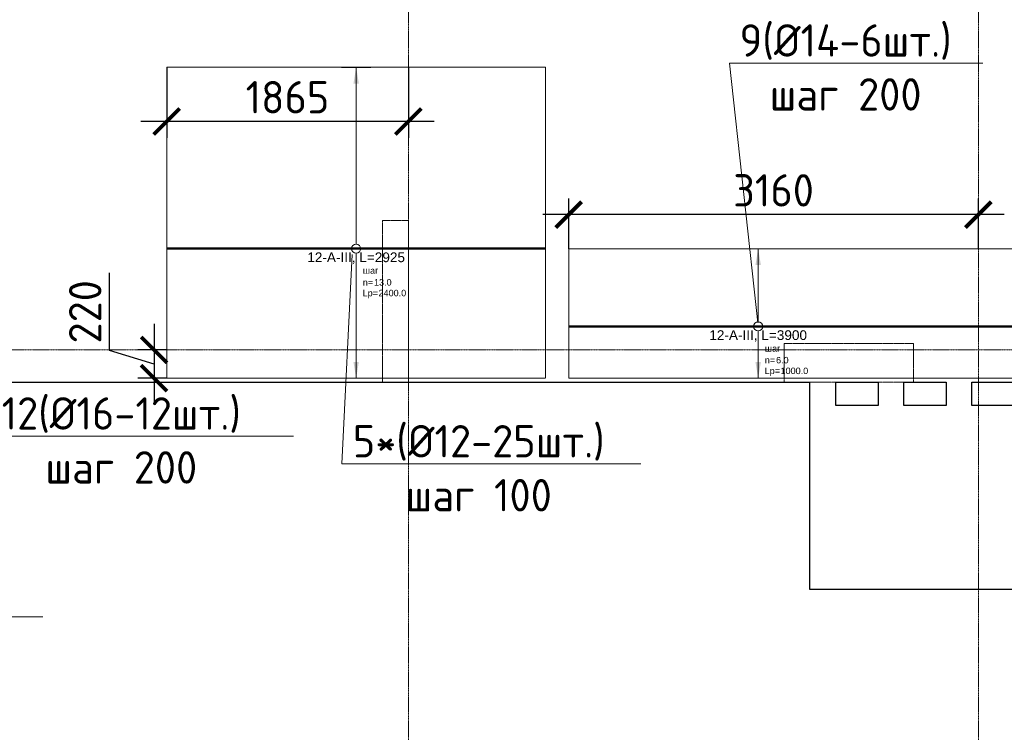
# Model space of a CAD drawing. Header units: millimetres. Extents: x -42044588 to 856694, y -806701 to 941911.
# Tile 237 of 256: x 28137 to 35737, y -435305 to -429801. Entities that reach past the tile are written whole.
import ezdxf
from ezdxf import colors
from ezdxf.entities.mleader import LeaderData, LeaderLine
from ezdxf.enums import TextEntityAlignment as Align
from ezdxf.math import Vec2, Vec3

# ---------------------------------------------------------------- set-up
doc = ezdxf.new("R2010")
doc.units = ezdxf.units.MM
doc.set_wipeout_variables(frame=1)
for name, pattern in [('01 Штриховая _4 мм_', [6, 3.5, -2.5]), ('______5', [1100, 800, -100, 100, -100]), ('DASHED', [7, 5, -2, 0]), ('GOST2.303 4', [7, 5, -2, 0]), ('осевая', [50.8, 31.75, -6.35, 6.35, -6.35])]:
    doc.linetypes.add(name, pattern=pattern)
doc.layers.add('0 @ 100', color=7, linetype='Continuous')
for name, color, linetype, lineweight in [('907Сл Осевые', 1, 'Continuous', 0), ('АрмСтер', 2, 'Continuous', 50), ('контур распр. стерхней', 2, 'GOST2.303 4', 20), ('Оси', 40, '______5', 18), ('Перекрытие ж_бетон', 1, 'Continuous', 30), ('подоснова', 151, 'Continuous', 5), ('РАЗМЕРЫ', 1, 'Continuous', 9)]:
    doc.layers.add(name, color=color, linetype=linetype, lineweight=lineweight)
doc.layers.add('АрмСтер_атрибуты', color=2, linetype='Continuous', lineweight=0, plot=False)
doc.layers.add('Колонна_ бетон', color=7, linetype='Continuous', lineweight=50, true_color=0xb4b496)
doc.styles.add('GOST-2.304_Type-B', font='GOST_Common.ttf')
doc.styles.get("Standard").update_dxf_attribs({"font": 'arial.ttf'})
doc.styles.add('Аннотативный', font='arial.ttf')
doc.styles.add('ГОСТ', font='GOST_Common.ttf')
doc.dimstyles.new('СПДС', dxfattribs={"dimscale": 100, "dimtxt": 2.5, "dimasz": 2, "dimexe": 1.25, "dimexo": 0, "dimtad": 1, "dimdec": 0, "dimrnd": 5, "dimtxsty": 'GOST-2.304_Type-B', "dimblk": 'ARCHTICK', "dimcen": 2.5, "dimdle": 2, "dimclrd": 1, "dimclre": 1, "dimclrt": 1, "dimadec": 0, "dimazin": 2, "dimtfac": 0.75, "dimtdec": 0, "dimtmove": 1, "dimatfit": 3, "dimfxl": 0, "dimtolj": 1, "dimarcsym": 0})

# ---------------------------------------------------------------- blocks, each defined once
blk = doc.blocks.new('подложка стн 1-го этажа')
at = {"layer": 'Колонна_ бетон', "color": 252, "linetype": 'DASHED', "lineweight": 0, "ltscale": 0.5, "true_color": 0x939598, "transparency": 33554687}
for p, q in [((35143.8, 10711.8, -200), (34943.8, 10711.8, -200)), ((34943.8, 10711.8, -200), (34943.8, 9461.8, -200)), ((35143.8, 10711.8, -200), (35143.8, 9461.8, -200)), ((38043.8, 9761.8, -200), (39043.8, 9761.8, -200)), ((38043.8, 9461.8, -200), (38043.8, 9761.8, -200)), ((39043.8, 9461.8, -200), (39043.8, 9761.8, -200)), ((35143.8, 9461.8, -200), (34943.8, 9461.8, -200)), ((38043.8, 9461.8, -200), (39043.8, 9461.8, -200))]:
    blk.add_line(p, q, dxfattribs=at)
blk = doc.blocks.new('_None')
blk = doc.blocks.new('*U2338')
at = {"layer": 'РАЗМЕРЫ'}
for p, q in [((112.5, 1400), (-112.5, 1400)), ((112.5, -1000), (-112.5, -1000))]:
    blk.add_line(p, q, dxfattribs=at)
at = {"layer": 'РАЗМЕРЫ', "ltscale": 15}
blk.add_line((0, -1000), (0, 1400), dxfattribs=at)
at = {"layer": 'РАЗМЕРЫ'}
for points in [[(0, 1400), (20.9, 1274.8), (-20.9, 1274.8)], [(0, -1000), (20.9, -874.8), (-20.9, -874.8)]]:
    blk.add_solid(points, dxfattribs=at)
at = {"layer": 'АрмСтер_атрибуты', "color": 215, "ltscale": 15, "style": 'Аннотативный'}
for s, p in [('шаг', (51.4, -194.2)), ('n=', (51.4, -285.1)), ('Lр=', (50.2, -367.8))]:
    blk.add_text(s, height=50, dxfattribs=at).set_placement(p)
at = {"layer": 'АрмСтер_атрибуты', "style": 'Аннотативный', "flags": 8}
blk.add_attdef('ПОЗ', (110, 29.6), '', height=75, dxfattribs=at)
at = {"layer": 'АрмСтер_атрибуты', "color": 215, "style": 'Аннотативный'}
for tag, p, flags in [('ШАГ', (190.9, -194.2), 10), ('КОЛ', (138, -285.1), 8), ('ШИРИНА', (172.9, -367.8), 8)]:
    blk.add_attdef(tag, p, '', height=50, dxfattribs=dict(at, flags=flags))
at = {"layer": 'АрмСтер_атрибуты', "flags": 9}
for tag, p in [('МАССА', (-1033.5, -410.5)), ('ОБОЗНАЧЕНИЕ', (-1033.5, -524.4))]:
    blk.add_attdef(tag, p, '', height=75, dxfattribs=at)
at = {"linetype": 'Continuous', "lineweight": 0}
blk.add_wipeout([(35, 0), (28.3, 20.6), (10.8, 33.3), (-10.8, 33.3), (-28.3, 20.6), (-35, 0), (-28.3, -20.6), (-10.8, -33.3), (10.8, -33.3), (28.3, -20.6)], dxfattribs=at)
at = {"color": 0, "linetype": 'ByBlock', "lineweight": -2, "ltscale": 100}
blk.add_line((-1462.5, 0), (1462.5, 0), dxfattribs=at)
at = {"layer": 'РАЗМЕРЫ'}
blk.add_circle((0, 0), 35, dxfattribs=at)
at = {"layer": 'АрмСтер_атрибуты', "style": 'Аннотативный', "flags": 8}
blk.add_attdef('НАИМЕНОВАНИЕ', text='', height=75, dxfattribs=at).set_placement((0, -29.3), align=Align.TOP_CENTER)
blk = doc.blocks.new('*U5519')
at = {"layer": 'РАЗМЕРЫ'}
for p, q in [((112.5, 600), (-112.5, 600)), ((112.5, -400), (-112.5, -400))]:
    blk.add_line(p, q, dxfattribs=at)
at = {"layer": 'РАЗМЕРЫ', "ltscale": 15}
blk.add_line((0, -400), (0, 600), dxfattribs=at)
at = {"layer": 'РАЗМЕРЫ'}
for points in [[(0, 600), (20.9, 474.8), (-20.9, 474.8)], [(0, -400), (20.9, -274.8), (-20.9, -274.8)]]:
    blk.add_solid(points, dxfattribs=at)
at = {"layer": 'АрмСтер_атрибуты', "color": 215, "ltscale": 15, "style": 'Аннотативный'}
for s, p in [('шаг', (51.4, -194.2)), ('n=', (51.4, -285.1)), ('Lр=', (50.2, -367.8))]:
    blk.add_text(s, height=50, dxfattribs=at).set_placement(p)
at = {"layer": 'АрмСтер_атрибуты', "flags": 9}
for tag, p in [('МАССА', (-1033.5, 189.5)), ('ОБОЗНАЧЕНИЕ', (-1033.5, 75.6))]:
    blk.add_attdef(tag, p, '', height=75, dxfattribs=at)
at = {"layer": 'АрмСтер_атрибуты', "style": 'Аннотативный', "flags": 8}
blk.add_attdef('ПОЗ', (110, 29.6), '', height=75, dxfattribs=at)
at = {"layer": 'АрмСтер_атрибуты', "color": 215, "style": 'Аннотативный'}
for tag, p, flags in [('ШАГ', (190.9, -194.2), 10), ('КОЛ', (138, -285.1), 8), ('ШИРИНА', (172.9, -367.8), 8)]:
    blk.add_attdef(tag, p, '', height=50, dxfattribs=dict(at, flags=flags))
at = {"linetype": 'Continuous', "lineweight": 0}
blk.add_wipeout([(35, 0), (28.3, 20.6), (10.8, 33.3), (-10.8, 33.3), (-28.3, 20.6), (-35, 0), (-28.3, -20.6), (-10.8, -33.3), (10.8, -33.3), (28.3, -20.6)], dxfattribs=at)
at = {"color": 0, "linetype": 'ByBlock', "lineweight": -2, "ltscale": 100}
blk.add_line((-1462.5, 0), (2437.5, 0), dxfattribs=at)
at = {"layer": 'РАЗМЕРЫ'}
blk.add_circle((0, 0), 35, dxfattribs=at)
at = {"layer": 'АрмСтер_атрибуты', "style": 'Аннотативный', "flags": 8}
blk.add_attdef('НАИМЕНОВАНИЕ', text='', height=75, dxfattribs=at).set_placement((0, -29.3), align=Align.TOP_CENTER)
blk = doc.blocks.new('оси блок 2')
at = {"layer": 'Оси', "color": 16, "linetype": 'осевая', "lineweight": 0, "ltscale": 0.25, "transparency": 33554687}
for p, q in [((-58604.7, -322543), (-58604.7, -347914.1)), ((-54204.7, -322543), (-54204.7, -347914.1)), ((-89822.3, -342701.3), (-37238.5, -342701.3))]:
    blk.add_line(p, q, dxfattribs=at)
blk = doc.blocks.new('_ArchTick')
at = {"color": 0, "linetype": 'ByBlock', "const_width": 0.15}
blk.add_lwpolyline([(-0.5, -0.5), (0.5, 0.5)], dxfattribs=at)
blk = doc.blocks.new('*D6177')
at = {"layer": '907Сл Осевые', "color": 1, "lineweight": -2, "transparency": 16777216}
for p, q in [((28830.3, -432356.9), (28830.3, -431756.9)), ((29174, -432151), (29174, -432769)), ((29174, -432460), (28830.3, -432356.9)), ((29271.7, -432351), (29049, -432351)), ((29271.7, -432569), (29049, -432569))]:
    blk.add_line(p, q, dxfattribs=at)
at = {"layer": 'DEFPOINTS', "color": 0, "transparency": 16777216}
for p in [(29271.7, -432351, 200), (29174, -432569), (29271.7, -432569)]:
    blk.add_point(p, dxfattribs=at)
at = {"layer": '907Сл Осевые', "color": 1, "lineweight": -2, "transparency": 16777216, "xscale": 200, "yscale": 200, "zscale": 200}
for p, rotation in [((29174, -432351), 90), ((29174, -432569), 270)]:
    blk.add_blockref('_ArchTick', p, dxfattribs=dict(at, rotation=rotation))
at = {"layer": '907Сл Осевые', "color": 1, "lineweight": 0, "transparency": 16777216, "insert": (28642.8, -432056.9), "char_height": 250, "attachment_point": 5, "rotation": 90, "style": 'GOST-2.304_Type-B'}
blk.add_mtext('\\A1;220', dxfattribs=at)
blk = doc.blocks.new('*D6178')
at = {"layer": '907Сл Осевые', "color": 1, "lineweight": -2, "transparency": 16777216}
for p, q in [((29271.7, -430168.6), (29271.7, -430712.1)), ((31137.1, -430168.6), (31137.1, -430712.1)), ((31337.1, -430587.1), (29071.7, -430587.1))]:
    blk.add_line(p, q, dxfattribs=at)
at = {"layer": 'DEFPOINTS', "color": 0, "transparency": 16777216}
for p in [(29271.7, -430168.6), (31137.1, -430168.6, 200), (29271.7, -430587.1)]:
    blk.add_point(p, dxfattribs=at)
at = {"layer": '907Сл Осевые', "color": 1, "lineweight": -2, "transparency": 16777216, "xscale": 200, "yscale": 200, "zscale": 200, "rotation": 180}
blk.add_blockref('_ArchTick', (29271.7, -430587.1), dxfattribs=at)
at = {"layer": '907Сл Осевые', "color": 1, "lineweight": -2, "transparency": 16777216, "xscale": 200, "yscale": 200, "zscale": 200}
blk.add_blockref('_ArchTick', (31137.1, -430587.1), dxfattribs=at)
at = {"layer": '907Сл Осевые', "color": 1, "lineweight": 0, "transparency": 16777216, "insert": (30204.4, -430399.6), "char_height": 250, "attachment_point": 5, "style": 'GOST-2.304_Type-B'}
blk.add_mtext('\\A1;1865', dxfattribs=at)
blk = doc.blocks.new('*D6180')
at = {"layer": '907Сл Осевые', "color": 1, "lineweight": -2, "transparency": 16777216}
for p, q in [((32374.7, -431571.4), (32374.7, -431181.3)), ((35537.1, -431571.4), (35537.1, -431181.3)), ((35737.1, -431306.3), (32174.7, -431306.3))]:
    blk.add_line(p, q, dxfattribs=at)
at = {"layer": 'DEFPOINTS', "color": 0, "transparency": 16777216}
for p in [(32374.7, -431306.3), (32374.7, -431571.4), (35537.1, -431571.4, 200)]:
    blk.add_point(p, dxfattribs=at)
at = {"layer": '907Сл Осевые', "color": 1, "lineweight": -2, "transparency": 16777216, "xscale": 200, "yscale": 200, "zscale": 200, "rotation": 180}
blk.add_blockref('_ArchTick', (32374.7, -431306.3), dxfattribs=at)
at = {"layer": '907Сл Осевые', "color": 1, "lineweight": -2, "transparency": 16777216, "xscale": 200, "yscale": 200, "zscale": 200}
blk.add_blockref('_ArchTick', (35537.1, -431306.3), dxfattribs=at)
at = {"layer": '907Сл Осевые', "color": 1, "lineweight": 0, "transparency": 16777216, "insert": (33955.9, -431118.8), "char_height": 250, "attachment_point": 5, "style": 'GOST-2.304_Type-B'}
blk.add_mtext('\\A1;3160', dxfattribs=at)

msp = doc.modelspace()

# ---------------------------------------------------------------- linework, layer by layer
at = {"layer": 'контур распр. стерхней', "linetype": '01 Штриховая _4 мм_'}
for points in [[(32196.676, -432568.996), (29271.67, -432568.996), (29271.679, -430168.587), (32196.676, -430168.587)], [(36290.491, -432570.033), (32374.698, -432570.033), (32374.707, -431571.4), (36274.704, -431571.4)]]:
    msp.add_lwpolyline(points, close=True, dxfattribs=at)
at = {"layer": 'Перекрытие ж_бетон'}
for p, q in [((34237.25, -434200.969), (34237.25, -432600.97)), ((37587.249, -434200.969), (34237.25, -434200.969))]:
    msp.add_line(p, q, dxfattribs=at)
for points in [[(25687.413, -432600.97), (31088.664, -432600.97)], [(31087.249, -432600.97), (34237.25, -432600.97)]]:
    msp.add_lwpolyline(points, dxfattribs=at)
for points, elevation in [([(34762.329, -432780.935), (34437.329, -432780.935), (34437.329, -432600.935), (34762.329, -432600.935)], -0.071), ([(35287.409, -432780.935), (34962.409, -432780.935), (34962.409, -432600.935), (35287.409, -432600.935)], -0.16), ([(35812.303, -432780.935), (35487.303, -432780.935), (35487.303, -432600.935), (35812.303, -432600.935)], -0.053)]:
    msp.add_lwpolyline(points, close=True, dxfattribs=dict(at, elevation=elevation))

# ---------------------------------------------------------------- block references
msp.add_blockref('подложка стн 1-го этажа', (-4006.674, -442062.764, 560))

# ---------------------------------------------------------------- leaders
at = {"layer": 'подоснова', "color": 6, "ltscale": 0.3}
ml = msp.add_multileader_mtext('Standard', dxfattribs=at)
ml.set_content('9(%%C14-6шт.)\\Pшаг 200', color=6, style='GOST-2.304_Type-B')
ml.set_leader_properties(color=256, linetype='ByLayer', lineweight=15)
ml.set_arrow_properties(name='NONE')
ml.build(insert=Vec2(0, 0))
ml.multileader.update_dxf_attribs({"text_left_attachment_type": 6, "text_right_attachment_type": 6, "dogleg_length": 0.1, "arrow_head_size": 18})
ctx = ml.context
ctx.base_point, ctx.char_height, ctx.arrow_head_size, ctx.landing_gap_size, ctx.plane_origin = Vec3(33617.276, -430136.083, 43150), 250, 18, 20, Vec3(24335.579, -425404.535, 43150)
ctx.left_attachment, ctx.right_attachment, ctx.text_align_type = 6, 6, 1
notes = []
notes.append((ctx, [(0, (1, 1, 0), (33617.176, -430136.083, 43150), (1, 0), 0.1, [(0, [(33837.207, -432165.033, 43150)], 0, [])])]))
ctx.mtext.insert, ctx.mtext.alignment, ctx.mtext.flow_direction = Vec3(34512.276, -429836.083, 43150), 2, 5
at = {"layer": 'подоснова', "color": 5, "ltscale": 0.3}
ml = msp.add_multileader_mtext('Standard', dxfattribs=at)
ml.set_content('12(%%C16-12шт.)\\Pшаг 200', color=5, style='GOST-2.304_Type-B')
ml.set_leader_properties(color=256, linetype='ByLayer', lineweight=15)
ml.set_arrow_properties(name='NONE')
ml.build(insert=Vec2(0, 0))
ml.multileader.update_dxf_attribs({"text_left_attachment_type": 6, "text_right_attachment_type": 6, "dogleg_length": 0.1, "arrow_head_size": 18})
ctx = ml.context
ctx.base_point, ctx.char_height, ctx.arrow_head_size, ctx.landing_gap_size, ctx.plane_origin = Vec3(27913.88, -433016.743), 250, 18, 20, Vec3(18632.183, -428285.195)
ctx.left_attachment, ctx.right_attachment, ctx.text_align_type = 6, 6, 1
notes.append((ctx, [(0, (1, 1, 0), (27913.78, -433016.743), (1, 0), 0.1, [(0, [(25522.913, -431583)], 0, [])])]))
ctx.mtext.insert, ctx.mtext.alignment, ctx.mtext.flow_direction = Vec3(28921.38, -432716.743), 2, 5
at = {"layer": 'подоснова', "color": 4, "ltscale": 0.3}
ml = msp.add_multileader_mtext('Standard', dxfattribs=at)
ml.set_content('5*(%%C12-25шт.)\\Pшаг 100', color=4, style='GOST-2.304_Type-B')
ml.set_leader_properties(color=256, linetype='ByLayer', lineweight=15)
ml.set_arrow_properties(name='NONE')
ml.build(insert=Vec2(0, 0))
ml.multileader.update_dxf_attribs({"text_left_attachment_type": 6, "text_right_attachment_type": 6, "dogleg_length": 0.1, "arrow_head_size": 18})
ctx = ml.context
ctx.base_point, ctx.char_height, ctx.arrow_head_size, ctx.landing_gap_size, ctx.plane_origin = Vec3(30624.844, -433231.558), 250, 18, 20, Vec3(21343.147, -428500.01)
ctx.left_attachment, ctx.right_attachment, ctx.text_align_type = 6, 6, 1
notes.append((ctx, [(0, (1, 1, 0), (30624.744, -433231.558), (1, 0), 0.1, [(0, [(30702.727, -431614.268)], 0, [])])]))
ctx.mtext.insert, ctx.mtext.alignment, ctx.mtext.flow_direction = Vec3(31680.45, -432931.558), 2, 5
at = {"layer": 'подоснова', "color": 2, "ltscale": 0.3}
ml = msp.add_multileader_mtext('Standard', dxfattribs=at)
ml.set_content('Г2(%%C14-5шт.)\\Pшаг 200', color=2, style='GOST-2.304_Type-B')
ml.set_leader_properties(color=256, linetype='ByLayer', lineweight=15)
ml.set_arrow_properties(name='NONE')
ml.build(insert=Vec2(0, 0))
ml.multileader.update_dxf_attribs({"text_left_attachment_type": 6, "text_right_attachment_type": 6, "dogleg_length": 0.1, "arrow_head_size": 18})
ctx = ml.context
ctx.base_point, ctx.char_height, ctx.arrow_head_size, ctx.landing_gap_size, ctx.plane_origin = Vec3(26169.082, -434411.829), 250, 18, 20, Vec3(16887.385, -428844.054)
ctx.left_attachment, ctx.right_attachment, ctx.text_align_type = 6, 6, 1
notes.append((ctx, [(0, (1, 1, 0), (26168.982, -434411.829), (1, 0), 0.1, [(0, [(25128.56, -433214.047)], 0, [])])]))
ctx.mtext.insert, ctx.mtext.alignment, ctx.mtext.flow_direction = Vec3(27151.582, -434111.829), 2, 5
for ctx, leaders in notes:
    for number, flags, end, landing, length, lines in leaders:
        leader = LeaderData()
        leader.index, (leader.has_last_leader_line, leader.has_dogleg_vector, leader.attachment_direction) = number, flags
        leader.last_leader_point, leader.dogleg_vector, leader.dogleg_length = Vec3(end), Vec3(landing), length
        for number, points, colour, breaks in lines:
            line = LeaderLine()
            line.index, line.vertices, line.color, line.breaks = number, Vec3.list(points), colors.encode_raw_color(colour), breaks
            leader.lines.append(line)
        ctx.leaders.append(leader)

# ---------------------------------------------------------------- next in the draw order: block references
at = {"layer": 'АрмСтер', "ltscale": 15}
ref = msp.add_blockref('*U2338', (30734.179, -431568.996), dxfattribs=at)
ref.add_attrib('НАИМЕНОВАНИЕ', '12-A-III, L=2925', dxfattribs={"layer": 'АрмСтер_атрибуты', "height": 75, "style": 'Аннотативный', "flags": 8}).set_placement((30734.179, -431598.334), align=Align.TOP_CENTER)
ref.add_attrib('КОЛ', '13.0', (30872.228, -431854.121), dxfattribs={"layer": 'АрмСтер_атрибуты', "color": 215, "height": 50, "style": 'Аннотативный', "flags": 8})
ref.add_attrib('ШИРИНА', '2400.0', (30907.064, -431936.795), dxfattribs={"layer": 'АрмСтер_атрибуты', "color": 215, "height": 50, "style": 'Аннотативный', "flags": 8})
ref = msp.add_blockref('*U5519', (33837.207, -432170.033), dxfattribs=at)
ref.add_attrib('НАИМЕНОВАНИЕ', '12-A-III, L=3900', dxfattribs={"layer": 'АрмСтер_атрибуты', "height": 75, "style": 'Аннотативный', "flags": 8}).set_placement((33837.207, -432199.372), align=Align.TOP_CENTER)
ref.add_attrib('КОЛ', '6.0', (33975.255, -432455.158), dxfattribs={"layer": 'АрмСтер_атрибуты', "color": 215, "height": 50, "style": 'Аннотативный', "flags": 8})
ref.add_attrib('ШИРИНА', '1000.0', (34010.091, -432537.832), dxfattribs={"layer": 'АрмСтер_атрибуты', "color": 215, "height": 50, "style": 'Аннотативный', "flags": 8})

# ---------------------------------------------------------------- next in the draw order: block references
at = {"layer": 'подоснова', "color": 5, "ltscale": 0.3}
msp.add_blockref('оси блок 2', (89741.825, -89649.648, 200), dxfattribs=at)

# ---------------------------------------------------------------- next in the draw order: texts
at = {"ltscale": 100, "insert": (-133805.873, -427787.508), "char_height": 250, "attachment_point": 1, "style": 'ГОСТ'}
msp.add_mtext_dynamic_manual_height_columns('\\pi1250,t1750;1.^IПроизводство работ вести в строгом соответствии с требованиями СП 70.13330.2012 "Несущие и ограждающие конструкции" и проектом производства работ.{\\H1.83333x; }\\P2.^IПеред бетонированием арматуру и основание, на которую укладывается бетонная смесь, очистить от {\\H1.55556x; }ржавчины и грязи. {\\H1.64815x; }\\P3.^IБетонирование вести слоем на всю толщину  плит. Захватки при бетонировании должны быть отсечены {\\H1.61728x; }вертикальными швами. Бетон применять класса В25. Заполнителем для бетона служит щебень твердых пород, {\\H1.62757x; }наибольшая фракция щебня не должна превышать 40мм.{\\H1.62414x; }\\P4.^IВ процессе бетонирования обеспечить соблюдение защитных слоев и мест положения рабочей арматуры {\\H1.62529x; }согласно проекту. Материал фиксаторов для нижней арматуры фундаментных плит выбирается проектом производства {\\H1.6249x; }работ, исходя из конкретных возможностей строительной организации.{\\H1.62503x; }\\P5.^IПроектом принято соединение рабочих стержней арматуры монолитной плиты внахлестку (без сварки). {\\H1.72499x; }\\P6.^IСварные арматурные каркасы изготовить на заводе-изготовители. {\\H1.67917x; }\\P7.^IКрестообразные соединения стержней арматуры 1-го и 2-го рядов, а также 3-го и 4-го рядов между собой {\\H1.60694x; }выполнить вязкой отожженной проволокой диаметром 2,0-3,0 мм. Допускается применение специальных соединительных {\\H1.63102x; }элементов - пластмассовых или проволочных фиксаторов. Соединение арматуры допускается предусматривать не во всех {\\H1.62299x; }местах пересечения стержней арматуры. При этом должны быть связаны вязальной проволокой все пересечения стержней {\\H1.62567x; }в 2-х крайних рядах по периметру плит, остальные узлы могут быть соединены через узел в шахматном порядке (схему {\\H1.72478x; }вязки стержней см. на данном листе).{\\H1.77924x; }', width=18954.38214, gutter_width=12.5, heights=[0], dxfattribs=at)
at = {"layer": '0 @ 100', "char_height": 300, "width": 18500, "attachment_point": 1, "style": 'ГОСТ'}
for s, insert in [('\\pi-900,l900,t900;{\\C7;1.^IАрмирование монолитной плиты  состоит из основного армирования ∅10 А500С с шагом  200х200мм  в нижней зоне, основного армирования ∅10 А500С с шагом  200х200мм  в  верхней зоне и дополнительного армирования, указанного на схемах армирования.\\P2.^IАрмирование плиты предусмотрено отдельными  стержнями заводской длины по осям Х и Y. При недостатке заводской длины стержней для армирования плиты, стыки стержней осуществлять внахлестку без  сварки. Стыки арматуры внахлестку должны располагаться вразбежку (через шаг). См. деталь стыковки арматуры.\\P3.^IВерхнюю и нижнюю арматуру вязать вязальной проволокой через пересечение.  Стержни основной и дополнительной арматуры укладывать в соответствии с сечениями .\\P4.^IПо периметру плиты и у отверстий  у концов основной арматуры устанавливать П-образные элементы Ск1.\\P5.^IПозиции со знаком "*" укладываются с шагом 100 мм\\P6.^IДля фиксации в проектном положении стержней верхней сетки устанавливать фиксаторы Ф1 с шагом 600х600мм.\\P7.^IДиаметр оправки стержня при d<20мм - 5d, при d≥20мм - 8d\\P8.^IКаркасы поперечного армирования устанавливаются до начала устройство верхней сетки армирования.\\P9.^IОбрамления отверстий см. лист 8. В местах расположения отверстий осуществить прерывания основной и дополнительной сеток арматуры. Отверстия обрамляются двумя стержнями арматуры, расход стали на обрамление учтен на листе 40.\\P10.^IПроемы размерами до 300х300 допускается выполнять по месту методом алмазного бурения.\\P11.^IСечения 3-3;4-4;5-5 см. лист 8.}', (-41963.959, -385058.983)), ('\\pi-900,l900,t900;{\\C7;1.^IАрмирование монолитной плиты  состоит из основного армирования ∅10 А500С с шагом  200х200мм  в нижней зоне, основного армирования ∅10 А500С с шагом  200х200мм  в  верхней зоне и дополнительного армирования, указанного на схемах армирования.\\P2.^IАрмирование плиты предусмотрено отдельными  стержнями заводской длины по осям Х и Y. При недостатке заводской длины стержней для армирования плиты, стыки стержней осуществлять внахлестку без  сварки. Стыки арматуры внахлестку должны располагаться вразбежку (через шаг). См. деталь стыковки арматуры.\\P3.^IВерхнюю и нижнюю арматуру вязать вязальной проволокой через пересечение.  Стержни основной и дополнительной арматуры укладывать в соответствии с сечениями .\\P4.^IПо периметру плиты и у отверстий  у концов основной арматуры устанавливать П-образные элементы Ск1.\\P5.^IПозиции со знаком "*" укладываются с шагом 100 мм\\P6.^IДля фиксации в проектном положении стержней верхней сетки устанавливать фиксаторы Ф1 с шагом 600х600мм.\\P7.^IДиаметр оправки стержня при d<20мм - 5d, при d≥20мм - 8d\\P8.^IКаркасы поперечного армирования устанавливаются до начала устройство верхней сетки армирования.\\P9.^IОбрамления отверстий см. лист 8. В местах расположения отверстий осуществить прерывания основной и дополнительной сеток арматуры. Отверстия обрамляются двумя стержнями арматуры, расход стали на обрамление учтен на листе 45.\\P10.^IПроемы размерами до 300х300 допускается выполнять по месту методом алмазного бурения.\\P11.^IСечения 3-3;4-4;5-5 см. лист 8.}', (-41613.8, -430610.23))]:
    msp.add_mtext(s, dxfattribs=dict(at, insert=insert))

# ---------------------------------------------------------------- next in the draw order: dimensions: what is measured, and where the dimension line sits
at = {"layer": '907Сл Осевые', "lineweight": 0}
for base, p1, p2, picture, middle in [((29271.679, -430587.111), (31137.107, -430168.587, 200), (29271.679, -430168.587), '*D6178', (30204.393, -430399.611)), ((32374.707, -431306.273), (35537.107, -431571.4, 200), (32374.707, -431571.371), '*D6180', (33955.907, -431118.773))]:
    dim = msp.add_linear_dim(base=base, p1=p1, p2=p2, dimstyle='СПДС', dxfattribs=at)
    dim.commit()
    dim.dimension.update_dxf_attribs({"geometry": picture, "text_midpoint": middle})
dim = msp.add_linear_dim(base=(29174.022, -432568.996), p1=(29271.671, -432350.97, 200), p2=(29271.671, -432568.996), angle=90, dimstyle='СПДС', dxfattribs=at)
dim.commit()
dim.dimension.update_dxf_attribs({"geometry": '*D6177', "text_midpoint": (28642.772, -432294.358)})

doc.saveas('drawing.dxf')
